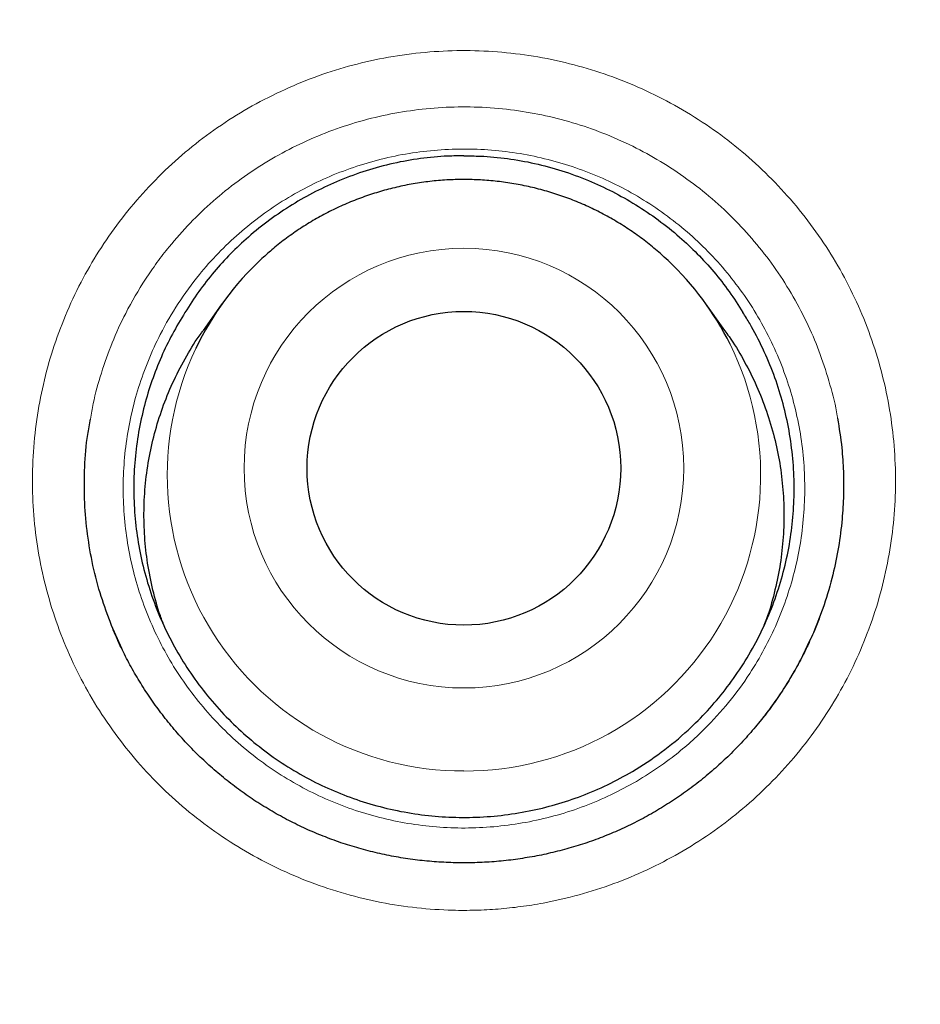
# Model space of a CAD drawing. Header units: millimetres. Extents: x 8 to 869, y 12 to 812.
# Tile 71 of 230: x 406.65 to 410.17, y 804.03 to 807.87. Entities that reach past the tile are written whole.
import ezdxf

# ---------------------------------------------------------------- set-up
doc = ezdxf.new("R2010")
doc.units = ezdxf.units.MM

msp = doc.modelspace()

# ---------------------------------------------------------------- linework, layer by layer
at = {"color": 7, "linetype": 'Continuous', "lineweight": 30}
for p, q in [((407.4418, 806.7641), (407.3682, 806.6609)), ((409.4043, 806.6609), (409.3307, 806.7641)), ((407.0508, 805.4197), (407.0109, 805.5096)), ((409.7408, 805.461), (409.7263, 805.431))]:
    msp.add_line(p, q, dxfattribs=at)
at = {"color": 252, "linetype": 'Continuous', "lineweight": 0}
for p, q in [((409.7263, 805.431), (409.7018, 805.3802)), ((407.053, 805.4148), (407.0508, 805.4197))]:
    msp.add_line(p, q, dxfattribs=at)
for centre, radius in [((408.3863, 794.3141), 16.6978), ((408.3863, 794.3141), 15.9984), ((408.3861, 806.1238), 0.8579)]:
    msp.add_circle(centre, radius, dxfattribs=at)
at = {"color": 7, "linetype": 'Continuous', "lineweight": 30}
for centre, radius in [((408.3863, 794.3141), 16.1738), ((408.3861, 806.123), 0.6121)]:
    msp.add_circle(centre, radius, dxfattribs=at)
for centre, radius, start, end in [((408.3814, 806.0938), 1.1542, 132.7658, 154.5045), ((408.3913, 806.0939), 1.1539, 26.4346, 46.6677)]:
    msp.add_arc(centre, radius, start, end, dxfattribs=at)
at = {"color": 252, "linetype": 'Continuous', "lineweight": 0}
for centre, start, end in [((408.3826, 806.0961), 154.6307, 270.1838), ((408.39, 806.096), 269.8153, 26.312)]:
    msp.add_arc(centre, 1.1542, start, end, dxfattribs=at)
at = {"color": 7, "linetype": 'Continuous', "lineweight": 30}
for points, knots in [([(408.3863, 812.1662), (408.3667, 812.1663), (408.2616, 812.1669), (408.0712, 812.1642), (407.815, 812.158), (407.5588, 812.1478), (407.3023, 812.134), (407.0457, 812.1164), (406.7893, 812.0951), (406.5329, 812.07), (406.2767, 812.0413), (406.0205, 812.0088), (405.7644, 811.9725), (405.5085, 811.9325), (405.2532, 811.8889), (404.9986, 811.8415), (404.7448, 811.7905), (404.4917, 811.7359), (404.2394, 811.6776), (403.9879, 811.6156), (403.7372, 811.55), (403.4879, 811.4808), (403.2398, 811.4082), (402.9931, 811.332), (402.7473, 811.2523), (402.5029, 811.169), (402.2599, 811.0824), (402.0187, 810.9923), (401.7794, 810.8991), (401.5413, 810.8022), (401.3043, 810.7019), (401.0682, 810.5979), (400.8339, 810.4906), (400.6013, 810.3799), (400.3704, 810.266), (400.1413, 810.1488), (399.9138, 810.0282), (399.6881, 809.9042), (399.464, 809.777), (399.2415, 809.6463), (399.0207, 809.5123), (398.8015, 809.375), (398.5838, 809.2341), (398.3678, 809.0899), (398.1533, 808.9422), (397.9407, 808.7914), (397.7306, 808.6377), (397.5232, 808.4813), (397.3186, 808.3225), (397.1168, 808.161), (396.9175, 807.9968), (396.721, 807.83), (396.5271, 807.6606), (396.3357, 807.4885), (396.147, 807.3136), (395.9609, 807.1361), (395.7773, 806.9559), (395.5963, 806.773), (395.4179, 806.5874), (395.242, 806.3991), (395.0686, 806.2079), (394.8978, 806.0141), (394.7298, 805.8178), (394.5647, 805.6191), (394.4026, 805.4181), (394.2431, 805.2144), (394.0862, 805.0081), (393.9322, 804.7993), (393.7809, 804.5881), (393.6326, 804.3745), (393.4873, 804.1587), (393.3452, 803.9408), (393.2062, 803.721), (393.0704, 803.4994), (392.938, 803.276), (392.809, 803.051), (392.6835, 802.8246), (392.5614, 802.5967), (392.4429, 802.3676), (392.3279, 802.137), (392.2162, 801.9047), (392.1077, 801.6706), (392.0026, 801.4349), (391.901, 801.1979), (391.8029, 800.9597), (391.7085, 800.7205), (391.6177, 800.4804), (391.5303, 800.2387), (391.4462, 799.9954), (391.3655, 799.7502), (391.2882, 799.5038), (391.2145, 799.2562), (391.1443, 799.0074), (391.0776, 798.7572), (391.0144, 798.5057), (390.9548, 798.253), (390.8987, 797.9992), (390.8463, 797.7447), (390.7976, 797.4895), (390.7525, 797.2338), (390.7112, 796.9773), (390.6736, 796.7203), (390.6396, 796.4625), (390.6094, 796.2046), (390.5829, 795.9467), (390.5602, 795.6888), (390.5413, 795.4308), (390.526, 795.1727), (390.5145, 794.9145), (390.5067, 794.6566), (390.5027, 794.3988), (390.5024, 794.1412), (390.5058, 793.8833), (390.5129, 793.625), (390.5238, 793.3665), (390.5383, 793.1083), (390.5567, 792.8504), (390.5787, 792.5928), (390.6044, 792.3355), (390.6339, 792.0785), (390.6671, 791.8218), (390.7041, 791.5654), (390.7447, 791.3094), (390.7891, 791.0537), (390.8372, 790.7983), (390.889, 790.5433), (390.9446, 790.2886), (391.0039, 790.0344), (391.0668, 789.7811), (391.1332, 789.5292), (391.2031, 789.2789), (391.2764, 789.0301), (391.3531, 788.7828), (391.4333, 788.537), (391.5169, 788.2927), (391.604, 788.0497), (391.6946, 787.8082), (391.7886, 787.568), (391.8861, 787.3292), (391.9871, 787.0917), (392.0916, 786.8556), (392.1995, 786.6207), (392.311, 786.3871), (392.4261, 786.1548), (392.5445, 785.9239), (392.6664, 785.6946), (392.7916, 785.467), (392.9203, 785.2408), (393.0524, 785.0161), (393.1878, 784.7932), (393.3264, 784.5723), (393.4679, 784.3536), (393.6124, 784.1374), (393.7598, 783.9233), (393.9104, 783.7113), (394.064, 783.5014), (394.2205, 783.2939), (394.3799, 783.0886), (394.5423, 782.8857), (394.7075, 782.6851), (394.8758, 782.4868), (395.0467, 782.291), (395.2204, 782.0978), (395.3966, 781.9074), (395.5753, 781.7197), (395.7567, 781.5347), (395.9408, 781.3523), (396.1274, 781.1726), (396.3168, 780.9955), (396.5086, 780.8211), (396.7032, 780.6495), (396.9004, 780.4804), (397.1006, 780.3136), (397.3035, 780.1495), (397.5088, 779.9881), (397.7162, 779.83), (397.9037, 779.6907), (398.023, 779.6055), (398.0716, 779.5707)], [0, 0, 0, 0, 0.001293, 0.006965, 0.012617, 0.018278, 0.023958, 0.029638, 0.035322, 0.04101, 0.046705, 0.052408, 0.058122, 0.063847, 0.069569, 0.075288, 0.081006, 0.086724, 0.092443, 0.098166, 0.103893, 0.109612, 0.115313, 0.121019, 0.126727, 0.132432, 0.138131, 0.143819, 0.149493, 0.155151, 0.160852, 0.166551, 0.172244, 0.177933, 0.183619, 0.189304, 0.19499, 0.200678, 0.20637, 0.212067, 0.217772, 0.223486, 0.229211, 0.234949, 0.240702, 0.246468, 0.252223, 0.257955, 0.263676, 0.269386, 0.275087, 0.280781, 0.286469, 0.292153, 0.297834, 0.303515, 0.309196, 0.31488, 0.320567, 0.326259, 0.331957, 0.337665, 0.343384, 0.349079, 0.354781, 0.360496, 0.366221, 0.371954, 0.377693, 0.383437, 0.389184, 0.394931, 0.400677, 0.406418, 0.412155, 0.417884, 0.423604, 0.429313, 0.43501, 0.440699, 0.446392, 0.452091, 0.457792, 0.46349, 0.469182, 0.474864, 0.480533, 0.486192, 0.491893, 0.497594, 0.503296, 0.509002, 0.514713, 0.520431, 0.526158, 0.531895, 0.53764, 0.54338, 0.549117, 0.554853, 0.560589, 0.566328, 0.572071, 0.577815, 0.583537, 0.589254, 0.594969, 0.600681, 0.606388, 0.61209, 0.617784, 0.62347, 0.62916, 0.634878, 0.640592, 0.646304, 0.652015, 0.657726, 0.663437, 0.669151, 0.674868, 0.680589, 0.686315, 0.692047, 0.697787, 0.703535, 0.709294, 0.715062, 0.720832, 0.726585, 0.732325, 0.738053, 0.743771, 0.749482, 0.755186, 0.760886, 0.766584, 0.772281, 0.777978, 0.783678, 0.789381, 0.79509, 0.800807, 0.806533, 0.812271, 0.818003, 0.823738, 0.829487, 0.835246, 0.841008, 0.846771, 0.852527, 0.858271, 0.864003, 0.869754, 0.875499, 0.88124, 0.88698, 0.892719, 0.89846, 0.904204, 0.909952, 0.915687, 0.921416, 0.927141, 0.932864, 0.938586, 0.944309, 0.950035, 0.955768, 0.961488, 0.967227, 0.972984, 0.978752, 0.984522, 0.990287, 0.996039, 1, 1, 1, 1]), ([(418.7011, 779.571), (418.7388, 779.5978), (418.8477, 779.6753), (419.0253, 779.8067), (419.2336, 779.9647), (419.4391, 780.1253), (419.6418, 780.2885), (419.8418, 780.4544), (420.0391, 780.6228), (420.2337, 780.7938), (420.4257, 780.9675), (420.6151, 781.1439), (420.8018, 781.3229), (420.986, 781.5046), (421.1676, 781.689), (421.3466, 781.8761), (421.5231, 782.066), (421.697, 782.2586), (421.8684, 782.454), (422.0371, 782.6519), (422.2029, 782.8523), (422.366, 783.0551), (422.5263, 783.2605), (422.6839, 783.4685), (422.8386, 783.6788), (422.9901, 783.8912), (423.1384, 784.1054), (423.2833, 784.3213), (423.425, 784.5391), (423.5636, 784.759), (423.6991, 784.9809), (423.8313, 785.2045), (423.9602, 785.4299), (424.0858, 785.6571), (424.2082, 785.8861), (424.3273, 786.1168), (424.4429, 786.3491), (424.5551, 786.5828), (424.6638, 786.8177), (424.7689, 787.054), (424.8706, 787.2917), (424.9688, 787.5307), (425.0635, 787.7711), (425.1547, 788.013), (425.2424, 788.256), (425.3266, 788.5004), (425.4075, 788.7465), (425.485, 788.9943), (425.5591, 789.2437), (425.6296, 789.4942), (425.6964, 789.7453), (425.7594, 789.9966), (425.8189, 790.249), (425.8749, 790.5027), (425.9274, 790.7579), (425.9762, 791.0135), (426.0212, 791.2693), (426.0625, 791.5253), (426.1, 791.7815), (426.1338, 792.038), (426.1638, 792.2947), (426.1901, 792.5517), (426.2127, 792.8091), (426.2316, 793.0667), (426.2467, 793.3248), (426.2582, 793.5831), (426.2659, 793.8419), (426.2698, 794.1012), (426.2701, 794.3601), (426.2666, 794.6183), (426.2593, 794.8761), (426.2483, 795.1341), (426.2336, 795.3926), (426.2152, 795.6513), (426.193, 795.9097), (426.1672, 796.1673), (426.1377, 796.4238), (426.1045, 796.68), (426.0676, 796.9361), (426.0269, 797.1921), (425.9826, 797.4475), (425.9346, 797.7021), (425.883, 797.9562), (425.8276, 798.2095), (425.7686, 798.4623), (425.7059, 798.7143), (425.6396, 798.9654), (425.5698, 799.2153), (425.4964, 799.4638), (425.4196, 799.7111), (425.3392, 799.957), (425.2552, 800.2017), (425.1678, 800.4452), (425.077, 800.6867), (424.983, 800.9263), (424.8856, 801.1641), (424.7846, 801.4011), (424.68, 801.637), (424.5719, 801.8716), (424.4604, 802.1045), (424.3459, 802.3354), (424.2281, 802.5642), (424.1068, 802.7921), (423.9818, 803.019), (423.8532, 803.2446), (423.7216, 803.468), (423.587, 803.6891), (423.4493, 803.9081), (423.3086, 804.1249), (423.1648, 804.3396), (423.0179, 804.5522), (422.8679, 804.7626), (422.7149, 804.971), (422.5587, 805.1772), (422.3994, 805.3814), (422.237, 805.5836), (422.0713, 805.7838), (421.9026, 805.9819), (421.7314, 806.177), (421.558, 806.369), (421.3824, 806.5578), (421.2041, 806.7441), (421.0231, 806.9278), (420.8396, 807.1087), (420.6535, 807.2869), (420.465, 807.4622), (420.2742, 807.6347), (420.0807, 807.8045), (419.8844, 807.9717), (419.6853, 808.1366), (419.4835, 808.2988), (419.2792, 808.4582), (419.0727, 808.6147), (418.8643, 808.7679), (418.654, 808.9179), (418.4411, 809.0652), (418.2256, 809.2098), (418.0078, 809.3514), (417.7885, 809.4896), (417.5676, 809.6244), (417.3452, 809.7557), (417.1212, 809.8837), (416.8955, 810.0082), (416.6682, 810.1294), (416.4393, 810.2473), (416.2087, 810.3618), (415.9764, 810.4729), (415.7424, 810.5807), (415.5067, 810.6852), (415.2692, 810.7864), (415.0299, 810.8844), (414.7897, 810.9786), (414.5486, 811.0691), (414.3064, 811.1561), (414.0624, 811.2398), (413.8168, 811.3201), (413.5698, 811.3969), (413.3219, 811.4701), (413.0736, 811.5396), (412.8245, 811.6054), (412.5744, 811.6676), (412.3229, 811.7264), (412.0702, 811.7816), (411.8169, 811.8332), (411.5628, 811.8811), (411.308, 811.9253), (411.0524, 811.9659), (410.796, 812.0028), (410.5391, 812.036), (410.2818, 812.0655), (410.0245, 812.0913), (409.7671, 812.1133), (409.5096, 812.1315), (409.252, 812.146), (408.9943, 812.1568), (408.7366, 812.1636), (408.5339, 812.1667), (408.4172, 812.1662), (408.3863, 812.1661)], [0, 0, 0, 0, 0.0030677, 0.0088607, 0.0146345, 0.0203946, 0.0261428, 0.0318809, 0.0376107, 0.0433338, 0.0490521, 0.0547674, 0.0604813, 0.0661956, 0.0719116, 0.077631, 0.0833554, 0.0890868, 0.0948268, 0.1005798, 0.1063186, 0.1120643, 0.1178226, 0.1235887, 0.1293574, 0.1351225, 0.1408786, 0.1466193, 0.1523522, 0.1581004, 0.1638424, 0.1695798, 0.1753145, 0.1810482, 0.1867826, 0.1925192, 0.1982553, 0.2039796, 0.2096969, 0.215409, 0.2211177, 0.2268249, 0.2325324, 0.2382415, 0.2439542, 0.2496525, 0.2553749, 0.2611142, 0.266863, 0.2726136, 0.2783561, 0.2840829, 0.2897851, 0.295538, 0.3012993, 0.3070474, 0.3127842, 0.3185113, 0.3242307, 0.3299439, 0.3356528, 0.3413591, 0.3470647, 0.3527711, 0.3584797, 0.3641921, 0.3699103, 0.3756359, 0.3813724, 0.3870688, 0.3927513, 0.3984581, 0.4041814, 0.409913, 0.4156443, 0.4213649, 0.4270664, 0.4327548, 0.4384846, 0.4442107, 0.4499348, 0.4556589, 0.4613842, 0.4671123, 0.472845, 0.4785843, 0.4843235, 0.4900539, 0.4957772, 0.5014954, 0.5072103, 0.5129239, 0.5186379, 0.5243545, 0.5300198, 0.5356937, 0.5413857, 0.5470893, 0.5527977, 0.5585032, 0.5641977, 0.569874, 0.5755577, 0.5813044, 0.5870401, 0.5927664, 0.5984852, 0.6041982, 0.6099073, 0.6156141, 0.6213205, 0.627028, 0.632738, 0.6384522, 0.6441726, 0.6499007, 0.6556385, 0.6613876, 0.6671473, 0.672839, 0.6785329, 0.6842293, 0.6899261, 0.6956209, 0.701312, 0.7069976, 0.7126777, 0.7183585, 0.7240547, 0.7297663, 0.7354879, 0.7412142, 0.7469387, 0.7526546, 0.7583558, 0.7640574, 0.7698102, 0.7755486, 0.7812742, 0.7869889, 0.7926944, 0.7983926, 0.8040852, 0.8097741, 0.8154609, 0.8211474, 0.8268352, 0.8325258, 0.8382208, 0.8439221, 0.8496315, 0.8553526, 0.86102, 0.8667013, 0.8724013, 0.8781129, 0.883829, 0.8895408, 0.8952399, 0.9009196, 0.9066084, 0.9123232, 0.9180347, 0.923745, 0.9294556, 0.9351678, 0.9408833, 0.9466039, 0.9523318, 0.9580527, 0.963765, 0.9694707, 0.9751717, 0.9808699, 0.9865672, 0.9922655, 0.9979509, 1, 1, 1, 1]), ([(424.8658, 794.3141), (424.8642, 794.4867), (424.8611, 794.8318), (424.8358, 795.349), (424.7954, 795.8652), (424.7385, 796.3799), (424.6655, 796.8925), (424.5765, 797.4026), (424.4744, 797.8955), (424.3609, 798.3711), (424.2375, 798.8294), (424.1009, 799.284), (423.9513, 799.7344), (423.7887, 800.1803), (423.6081, 800.6348), (423.4082, 801.0968), (423.1877, 801.5653), (422.9527, 802.0266), (422.7032, 802.4804), (422.4397, 802.926), (422.1622, 803.3632), (421.8793, 803.7796), (421.5923, 804.1756), (421.3029, 804.5517), (421.0028, 804.9194), (420.6922, 805.2783), (420.3714, 805.6281), (420.0306, 805.9788), (419.6691, 806.3291), (419.2861, 806.6776), (418.8924, 807.0139), (418.4883, 807.3376), (418.0743, 807.6485), (417.6506, 807.9462), (417.2299, 808.2226), (416.8133, 808.4786), (416.4019, 808.7154), (415.9839, 808.9403), (415.5596, 809.153), (415.1294, 809.3534), (414.6804, 809.547), (414.2123, 809.7323), (413.7251, 809.9077), (413.2327, 810.0677), (412.7355, 810.2121), (412.234, 810.3409), (411.7286, 810.4539), (411.2342, 810.5482), (410.7513, 810.6253), (410.2806, 810.6866), (409.8084, 810.7344), (409.335, 810.7685), (408.8608, 810.789), (408.3719, 810.7961), (407.8685, 810.7882), (407.3513, 810.7638), (406.8351, 810.7232), (406.3205, 810.6663), (405.8079, 810.5934), (405.2978, 810.5044), (404.8049, 810.4023), (404.3292, 810.2887), (403.8709, 810.1653), (403.4164, 810.0287), (402.9659, 809.8791), (402.52, 809.7166), (402.0656, 809.536), (401.6036, 809.336), (401.1351, 809.1156), (400.6737, 808.8805), (400.22, 808.6311), (399.7743, 808.3675), (399.3371, 808.0901), (398.9208, 807.8071), (398.5248, 807.5202), (398.1486, 807.2308), (397.781, 806.9306), (397.4221, 806.62), (397.0723, 806.2992), (396.7216, 805.9585), (396.3712, 805.5969), (396.0228, 805.214), (395.6865, 804.8203), (395.3628, 804.4162), (395.0519, 804.0021), (394.7541, 803.5785), (394.4778, 803.1577), (394.2217, 802.7411), (393.9849, 802.3298), (393.7601, 801.9118), (393.5474, 801.4875), (393.347, 801.0572), (393.1534, 800.6082), (392.9681, 800.1401), (392.7927, 799.653), (392.6327, 799.1605), (392.4882, 798.6633), (392.3594, 798.1618), (392.2465, 797.6565), (392.1522, 797.162), (392.075, 796.6791), (392.0137, 796.2085), (391.9659, 795.7363), (391.9318, 795.2629), (391.9113, 794.7887), (391.9043, 794.2997), (391.9122, 793.7964), (391.9366, 793.2792), (391.9772, 792.763), (392.034, 792.2483), (392.107, 791.7357), (392.196, 791.2256), (392.2981, 790.7327), (392.4116, 790.2571), (392.535, 789.7988), (392.6716, 789.3442), (392.8213, 788.8938), (392.9838, 788.4479), (393.1644, 787.9934), (393.3643, 787.5314), (393.5848, 787.0629), (393.8198, 786.6016), (394.0693, 786.1478), (394.3329, 785.7022), (394.6103, 785.265), (394.8933, 784.8486), (395.1802, 784.4526), (395.4696, 784.0765), (395.7697, 783.7088), (396.0803, 783.3499), (396.4011, 783.0001), (396.7419, 782.6494), (397.1034, 782.2991), (397.4864, 781.9506), (397.8801, 781.6143), (398.2842, 781.2906), (398.6983, 780.9797), (399.1219, 780.682), (399.5426, 780.4056), (399.9592, 780.1496), (400.3706, 779.9128), (400.7886, 779.6879), (401.2129, 779.4752), (401.6431, 779.2748), (402.0922, 779.0812), (402.5602, 778.8959), (403.0474, 778.7205), (403.5398, 778.5605), (404.037, 778.4161), (404.5386, 778.2873), (405.0439, 778.1743), (405.5384, 778.08), (406.0212, 778.0029), (406.4919, 777.9415), (406.9641, 777.8938), (407.4375, 777.8596), (407.9117, 777.8392), (408.4006, 777.8321), (408.904, 777.84), (409.4212, 777.8644), (409.9374, 777.905), (410.452, 777.9619), (410.9646, 778.0348), (411.4747, 778.1238), (411.9677, 778.2259), (412.4433, 778.3394), (412.9016, 778.4629), (413.3561, 778.5995), (413.8066, 778.7491), (414.2525, 778.9116), (414.7069, 779.0922), (415.1689, 779.2922), (415.6374, 779.5126), (416.0988, 779.7477), (416.5525, 779.9971), (416.9982, 780.2607), (417.4354, 780.5381), (417.8517, 780.8211), (418.2477, 781.108), (418.6239, 781.3974), (418.9916, 781.6976), (419.3504, 782.0082), (419.7002, 782.329), (420.0509, 782.6697), (420.4013, 783.0312), (420.7497, 783.4142), (421.086, 783.8079), (421.4098, 784.212), (421.7206, 784.6261), (422.0184, 785.0497), (422.2948, 785.4705), (422.5508, 785.8871), (422.7876, 786.2984), (423.0124, 786.7164), (423.2251, 787.1407), (423.4255, 787.571), (423.6191, 788.02), (423.8044, 788.4881), (423.9798, 788.9752), (424.1398, 789.4677), (424.2843, 789.9649), (424.4131, 790.4664), (424.526, 790.9717), (424.6203, 791.4662), (424.6975, 791.9491), (424.7588, 792.4197), (424.8066, 792.8919), (424.8405, 793.3653), (424.8618, 793.8395), (424.8644, 794.1559), (424.8658, 794.3141)], [0, 0, 0, 0, 0.005, 0.01, 0.015, 0.0199999, 0.0249999, 0.0299999, 0.0349999, 0.0395832, 0.0441666, 0.0487499, 0.0533333, 0.0579166, 0.0625, 0.0675, 0.0725, 0.0775, 0.0824999, 0.0874999, 0.0924999, 0.0974999, 0.1020832, 0.1066666, 0.1112499, 0.1158333, 0.1204166, 0.125, 0.13, 0.135, 0.14, 0.1449999, 0.1499999, 0.1549999, 0.1599999, 0.1645832, 0.1691666, 0.1737499, 0.1783333, 0.1829166, 0.1875, 0.1925, 0.1975, 0.2025, 0.2074999, 0.2124999, 0.2174999, 0.2224999, 0.2270832, 0.2316666, 0.2362499, 0.2408333, 0.2454166, 0.25, 0.255, 0.26, 0.265, 0.2699999, 0.2749999, 0.2799999, 0.2849999, 0.2895832, 0.2941666, 0.2987499, 0.3033333, 0.3079166, 0.3125, 0.3175, 0.3225, 0.3275, 0.3324999, 0.3374999, 0.3424999, 0.3474999, 0.3520832, 0.3566666, 0.3612499, 0.3658333, 0.3704166, 0.375, 0.38, 0.385, 0.39, 0.3949999, 0.3999999, 0.4049999, 0.4099999, 0.4145832, 0.4191666, 0.4237499, 0.4283333, 0.4329166, 0.4375, 0.4425, 0.4475, 0.4525, 0.4574999, 0.4624999, 0.4674999, 0.4724999, 0.4770832, 0.4816666, 0.4862499, 0.4908333, 0.4954166, 0.5, 0.505, 0.51, 0.515, 0.5199999, 0.5249999, 0.5299999, 0.5349999, 0.5395832, 0.5441666, 0.5487499, 0.5533333, 0.5579166, 0.5625, 0.5675, 0.5725, 0.5775, 0.5824999, 0.5874999, 0.5924999, 0.5974999, 0.6020832, 0.6066666, 0.6112499, 0.6158333, 0.6204166, 0.625, 0.63, 0.635, 0.64, 0.6449999, 0.6499999, 0.6549999, 0.6599999, 0.6645832, 0.6691666, 0.6737499, 0.6783333, 0.6829166, 0.6875, 0.6925, 0.6975, 0.7025, 0.7074999, 0.7124999, 0.7174999, 0.7224999, 0.7270832, 0.7316666, 0.7362499, 0.7408333, 0.7454166, 0.75, 0.755, 0.76, 0.765, 0.7699999, 0.7749999, 0.7799999, 0.7849999, 0.7895832, 0.7941666, 0.7987499, 0.8033333, 0.8079166, 0.8125, 0.8175, 0.8225, 0.8275, 0.8324999, 0.8374999, 0.8424999, 0.8474999, 0.8520832, 0.8566666, 0.8612499, 0.8658333, 0.8704166, 0.875, 0.88, 0.885, 0.89, 0.8949999, 0.8999999, 0.9049999, 0.9099999, 0.9145832, 0.9191666, 0.9237499, 0.9283333, 0.9329166, 0.9375, 0.9425, 0.9475, 0.9525, 0.9574999, 0.9624999, 0.9674999, 0.9724999, 0.9770832, 0.9816666, 0.9862499, 0.9908333, 0.9954166, 1, 1, 1, 1]), ([(408.3863, 807.3423), (408.365, 807.342), (408.3082, 807.3414), (408.2159, 807.3328), (408.1094, 807.3139), (408.0037, 807.2853), (407.9021, 807.2481), (407.8058, 807.2035), (407.7147, 807.1521), (407.6271, 807.0929), (407.5469, 807.0286), (407.4746, 806.9606), (407.4099, 806.8897), (407.3499, 806.8134), (407.315, 806.7584), (407.2975, 806.7309)], [0, 0, 0, 0, 0.048798, 0.130437, 0.212692, 0.296878, 0.381713, 0.460936, 0.54067, 0.622002, 0.703885, 0.776813, 0.850157, 0.924841, 1, 1, 1, 1]), ([(408.3863, 807.3423), (408.4075, 807.342), (408.4643, 807.3414), (408.5566, 807.3328), (408.6631, 807.3139), (408.7688, 807.2853), (408.8704, 807.2481), (408.9667, 807.2035), (409.0578, 807.1521), (409.1454, 807.0929), (409.2256, 807.0286), (409.2979, 806.9606), (409.3626, 806.8897), (409.4226, 806.8134), (409.4575, 806.7584), (409.475, 806.7309)], [0, 0, 0, 0, 0.048798, 0.130437, 0.212692, 0.296878, 0.381713, 0.460936, 0.54067, 0.622002, 0.703885, 0.776813, 0.850157, 0.924841, 1, 1, 1, 1]), ([(409.1827, 806.9332), (409.1728, 806.9425), (409.147, 806.967), (409.1025, 807.0034), (409.0497, 807.0425), (408.9946, 807.0785), (408.9377, 807.1114), (408.8789, 807.1409), (408.8185, 807.1671), (408.7568, 807.1898), (408.6938, 807.209), (408.6299, 807.2246), (408.5652, 807.2366), (408.4998, 807.2449), (408.4342, 807.2494), (408.3683, 807.2503), (408.3026, 807.2474), (408.2371, 807.2408), (408.172, 807.2305), (408.1077, 807.2166), (408.0443, 807.199), (407.9819, 807.1779), (407.9209, 807.1533), (407.8614, 807.1252), (407.8035, 807.0939), (407.7476, 807.0593), (407.6937, 807.0215), (407.6436, 806.9824), (407.6127, 806.9544), (407.598, 806.9412)], [0, 0, 0, 0, 0.023464, 0.061149, 0.098836, 0.136526, 0.174219, 0.211914, 0.249611, 0.287311, 0.325012, 0.362715, 0.40042, 0.438126, 0.475834, 0.513542, 0.551251, 0.588959, 0.626668, 0.664377, 0.702085, 0.739791, 0.777497, 0.815201, 0.852904, 0.890605, 0.928304, 0.966, 1, 1, 1, 1]), ([(407.2975, 806.7309), (407.2806, 806.7029), (407.2467, 806.6469), (407.2039, 806.5576), (407.1673, 806.4647), (407.1374, 806.3665), (407.1151, 806.2641), (407.101, 806.1573), (407.096, 806.0484), (407.1003, 805.9398), (407.1137, 805.8326), (407.1359, 805.7272), (407.1673, 805.6229), (407.2075, 805.5217), (407.2557, 805.4251), (407.3117, 805.3329), (407.3761, 805.2448), (407.4476, 805.1626), (407.5252, 805.0873), (407.6087, 805.0188), (407.6987, 804.9568), (407.7935, 804.9029), (407.8918, 804.8574), (407.9933, 804.8203), (408.0989, 804.7915), (408.2062, 804.7718), (408.3141, 804.7613), (408.4222, 804.7597), (408.5314, 804.7673), (408.6393, 804.7842), (408.7446, 804.8098), (408.8471, 804.844), (408.9476, 804.8872), (409.0521, 804.943), (409.1582, 805.0135), (409.2552, 805.0938), (409.3378, 805.1764), (409.4074, 805.2588), (409.4706, 805.3478), (409.5258, 805.4416), (409.5725, 805.539), (409.6109, 805.6397), (409.6409, 805.7445), (409.6619, 805.8512), (409.6736, 805.9585), (409.6763, 806.0662), (409.6698, 806.175), (409.6541, 806.2826), (409.6295, 806.3877), (409.5963, 806.4902), (409.5539, 806.5907), (409.5122, 806.6708), (409.4839, 806.7165), (409.475, 806.7309)], [0, 0, 0, 0, 0.01785, 0.035806, 0.054088, 0.072484, 0.091883, 0.111416, 0.131375, 0.15148, 0.170879, 0.190412, 0.210371, 0.230476, 0.249875, 0.269408, 0.289367, 0.309472, 0.328871, 0.348404, 0.368363, 0.388468, 0.407867, 0.4274, 0.447359, 0.467464, 0.486863, 0.506396, 0.526355, 0.54646, 0.565859, 0.585392, 0.605351, 0.625456, 0.649965, 0.674747, 0.694146, 0.713679, 0.733638, 0.753743, 0.773142, 0.792675, 0.812634, 0.832739, 0.852138, 0.871671, 0.89163, 0.911735, 0.931134, 0.950667, 0.970626, 0.990731, 1, 1, 1, 1]), ([(407.2183, 805.5033), (407.2126, 805.5178), (407.194, 805.5649), (407.1712, 805.6482), (407.1504, 805.7513), (407.1389, 805.8556), (407.1361, 805.9599), (407.1422, 806.0652), (407.1572, 806.1693), (407.1809, 806.2715), (407.213, 806.3708), (407.2536, 806.4683), (407.303, 806.5613), (407.3418, 806.6257), (407.3658, 806.6568), (407.3687, 806.6606)], [0, 0, 0, 0, 0.038494, 0.124886, 0.212735, 0.297882, 0.383626, 0.470057, 0.557906, 0.642977, 0.728642, 0.815229, 0.903078, 0.988244, 1, 1, 1, 1]), ([(409.4035, 806.6604), (409.4094, 806.6527), (409.4361, 806.6173), (409.4765, 806.5492), (409.5243, 806.4564), (409.564, 806.3586), (409.5952, 806.2581), (409.6177, 806.1556), (409.6315, 806.0521), (409.6366, 805.9468), (409.6326, 805.8417), (409.6199, 805.7376), (409.598, 805.6356), (409.5768, 805.559), (409.56, 805.5177), (409.5565, 805.509)], [0, 0, 0, 0, 0.024067, 0.109667, 0.195867, 0.2827, 0.370996, 0.456596, 0.542796, 0.629629, 0.717925, 0.803429, 0.88953, 0.976558, 1, 1, 1, 1]), ([(407.0036, 805.5284), (406.9905, 805.5643), (406.9629, 805.6398), (406.9338, 805.7579), (406.9136, 805.8806), (406.9038, 806.0041), (406.9049, 806.129), (406.9131, 806.2333), (406.9248, 806.2949), (406.9287, 806.3151)], [0, 0, 0, 0, 0.1428762, 0.3011644, 0.4549813, 0.6087982, 0.7648119, 0.9231002, 1, 1, 1, 1]), ([(409.8442, 806.3182), (409.8504, 806.2796), (409.8615, 806.2108), (409.8678, 806.1102), (409.8684, 806.0177), (409.8625, 805.9193), (409.8493, 805.8156), (409.8261, 805.7034), (409.7942, 805.5912), (409.7644, 805.5173), (409.75, 805.4814)], [0, 0, 0, 0, 0.137279, 0.244843, 0.353473, 0.462104, 0.59113, 0.720157, 0.864299, 1, 1, 1, 1]), ([(409.7744, 805.5426), (409.7677, 805.5249), (409.7523, 805.4845), (409.7242, 805.4229), (409.6909, 805.3576), (409.6541, 805.2939), (409.614, 805.2318), (409.5706, 805.1715), (409.5242, 805.1133), (409.4748, 805.0574), (409.4226, 805.0038), (409.3678, 804.9529), (409.3105, 804.9048), (409.251, 804.8597), (409.1894, 804.8178), (409.126, 804.7791), (409.061, 804.7437), (408.9945, 804.7119), (408.9268, 804.6836), (408.8577, 804.6587), (408.7873, 804.6373), (408.7155, 804.6193), (408.6427, 804.6049), (408.5689, 804.594), (408.4945, 804.5868), (408.4196, 804.5833), (408.3446, 804.5835), (408.2698, 804.5873), (408.1953, 804.5949), (408.1214, 804.6062), (408.0483, 804.6211), (407.9764, 804.6396), (407.9057, 804.6616), (407.8365, 804.6872), (407.7687, 804.7161), (407.7022, 804.7484), (407.6373, 804.7841), (407.5742, 804.823), (407.5131, 804.8651), (407.4541, 804.9102), (407.3975, 804.9582), (407.3434, 805.0089), (407.292, 805.0622), (407.2434, 805.118), (407.1975, 805.1763), (407.1545, 805.2369), (407.1145, 805.2996), (407.0778, 805.3641), (407.0447, 805.4302), (407.0199, 805.4851), (407.0075, 805.5184), (407.0036, 805.5288)], [0, 0, 0, 0, 0.015892, 0.036392, 0.05691, 0.077524, 0.098228, 0.119011, 0.139858, 0.160752, 0.181676, 0.202608, 0.223523, 0.244402, 0.265229, 0.285987, 0.306665, 0.327257, 0.34774, 0.368184, 0.388731, 0.409378, 0.430113, 0.450924, 0.471793, 0.492702, 0.513632, 0.534559, 0.555461, 0.576321, 0.597124, 0.617859, 0.638517, 0.659109, 0.679631, 0.700332, 0.72103, 0.741735, 0.762455, 0.783197, 0.803968, 0.824755, 0.845428, 0.866109, 0.886882, 0.907709, 0.928551, 0.949358, 0.970089, 0.990664, 1, 1, 1, 1]), ([(409.6282, 805.2527), (409.6357, 805.2643), (409.6564, 805.2966), (409.6878, 805.3514), (409.7132, 805.3992), (409.7252, 805.426), (409.7272, 805.4303)], [0, 0, 0, 0, 0.202645, 0.566953, 0.930666, 1, 1, 1, 1]), ([(409.5401, 805.1323), (409.5458, 805.1391), (409.5673, 805.1651), (409.5966, 805.2054), (409.6193, 805.2393), (409.6282, 805.2527)], [0, 0, 0, 0, 0.178678, 0.676814, 1, 1, 1, 1])]:
    msp.add_open_spline(points, degree=3, knots=knots, dxfattribs=at)
at = {"color": 252, "linetype": 'Continuous', "lineweight": 0}
for points, knots in [([(408.3863, 811.9146), (408.2492, 811.9136), (407.9749, 811.9117), (407.5638, 811.8966), (407.1246, 811.8709), (406.6575, 811.8311), (406.1632, 811.775), (405.6705, 811.7049), (405.1801, 811.6211), (404.7183, 811.5288), (404.2851, 811.4304), (403.8799, 811.3283), (403.454, 811.2102), (403.0082, 811.0741), (402.5433, 810.9179), (402.0829, 810.7488), (401.6274, 810.5669), (401.1835, 810.375), (400.751, 810.1736), (400.3299, 809.9637), (399.9144, 809.7426), (399.5051, 809.5105), (399.1274, 809.2829), (398.7803, 809.0622), (398.4625, 808.8504), (398.1231, 808.6135), (397.7638, 808.3495), (397.3864, 808.0563), (397.017, 807.7529), (396.656, 807.4397), (396.3043, 807.1175), (395.9621, 806.7863), (395.6295, 806.4463), (395.3062, 806.0975), (394.9924, 805.7401), (394.7056, 805.3949), (394.4438, 805.0638), (394.2056, 804.7481), (393.9562, 804.4019), (393.6979, 804.0238), (393.4333, 803.6125), (393.1797, 803.1936), (392.9375, 802.7673), (392.7069, 802.334), (392.4901, 801.8977), (392.287, 801.4589), (392.0974, 801.0181), (391.9198, 800.5721), (391.7546, 800.1215), (391.602, 799.6675), (391.462, 799.2102), (391.3346, 798.7499), (391.2195, 798.2863), (391.117, 797.8199), (391.0321, 797.3772), (390.9625, 796.9591), (390.906, 796.566), (390.8561, 796.1528), (390.8142, 795.7195), (390.7821, 795.2662), (390.7617, 794.8122), (390.7531, 794.366), (390.7558, 793.9277), (390.7689, 793.4977), (390.7926, 793.0682), (390.8261, 792.646), (390.8689, 792.2314), (390.9205, 791.8244), (390.9814, 791.4188), (391.0513, 791.0161), (391.1302, 790.6166), (391.2214, 790.2039), (391.3267, 789.777), (391.4473, 789.3366), (391.5792, 788.8994), (391.7197, 788.4735), (391.8681, 788.0589), (392.0238, 787.6556), (392.1893, 787.2562), (392.3618, 786.8672), (392.5407, 786.4884), (392.7254, 786.1199), (392.9186, 785.7557), (393.1194, 785.3975), (393.3277, 785.0452), (393.5515, 784.6855), (393.7926, 784.3179), (394.0521, 783.9435), (394.321, 783.5758), (394.5942, 783.2216), (394.871, 782.8805), (395.1506, 782.5523), (395.4381, 782.2311), (395.7287, 781.9217), (396.0219, 781.6242), (396.3172, 781.3382), (396.6189, 781.0591), (396.926, 780.7881), (397.2379, 780.5251), (397.5742, 780.2546), (397.9369, 779.9771), (398.3273, 779.6949), (398.7252, 779.423), (399.1301, 779.162), (399.5362, 778.9155), (399.9427, 778.683), (400.3494, 778.4643), (400.7617, 778.2561), (401.1793, 778.0587), (401.5752, 777.8841), (401.9483, 777.73), (402.2976, 777.5945), (402.6833, 777.4542), (403.1063, 777.312), (403.5673, 777.171), (404.032, 777.0426), (404.5001, 776.927), (404.9646, 776.8258), (405.4253, 776.7385), (405.8818, 776.6645), (406.3402, 776.6028), (406.8, 776.5533), (407.232, 776.5186), (407.6357, 776.4963), (408.0109, 776.4833), (408.2611, 776.4816), (408.3863, 776.4808)], [0, 0, 0, 0, 0.0074113, 0.0148235, 0.0222348, 0.0311946, 0.0401597, 0.0491266, 0.0580918, 0.0670517, 0.0745793, 0.082108, 0.0896356, 0.0984674, 0.1073045, 0.1161431, 0.1249801, 0.1338118, 0.1422862, 0.1507651, 0.1592455, 0.1677245, 0.176199, 0.1830801, 0.1899619, 0.196843, 0.2054499, 0.2140616, 0.2226748, 0.2312864, 0.2398933, 0.248458, 0.2570274, 0.2655985, 0.274168, 0.2827328, 0.2898579, 0.296984, 0.3041091, 0.3129207, 0.3217339, 0.3305454, 0.3393892, 0.3482346, 0.3570784, 0.3657211, 0.3743688, 0.383018, 0.3916657, 0.4003085, 0.4089095, 0.4175152, 0.4261225, 0.4347282, 0.4433292, 0.4504842, 0.45764, 0.4647949, 0.4729812, 0.4811701, 0.489359, 0.4975452, 0.505295, 0.5130471, 0.5207992, 0.5285491, 0.5359387, 0.5433302, 0.5507218, 0.5581114, 0.565422, 0.5727325, 0.5809584, 0.5891869, 0.5974154, 0.6056412, 0.6134285, 0.6212182, 0.6290079, 0.6367952, 0.6442214, 0.6516495, 0.6590777, 0.6665039, 0.6738509, 0.681198, 0.6894038, 0.6976123, 0.7058208, 0.7140266, 0.7217933, 0.7295623, 0.7373312, 0.7450979, 0.7525027, 0.7599095, 0.7673163, 0.7747211, 0.7820465, 0.7893718, 0.7980484, 0.8067297, 0.8154126, 0.8240939, 0.8327705, 0.8410878, 0.8494094, 0.8577323, 0.8660537, 0.8743709, 0.8811215, 0.8878729, 0.8946236, 0.9033058, 0.9119929, 0.9206817, 0.9293688, 0.9380509, 0.9463795, 0.9547126, 0.9630471, 0.9713801, 0.9797085, 0.9864721, 0.9932365, 1, 1, 1, 1]), ([(408.3863, 776.4808), (408.5457, 776.4821), (408.8647, 776.4848), (409.3429, 776.5059), (409.8204, 776.5396), (410.2967, 776.5867), (410.773, 776.6473), (411.2489, 776.7213), (411.7243, 776.8089), (412.1971, 776.9097), (412.667, 777.0235), (413.1225, 777.1472), (413.5637, 777.2797), (413.9882, 777.4192), (414.4067, 777.5685), (414.8189, 777.7274), (415.227, 777.8966), (415.6256, 778.0737), (416.0146, 778.2583), (416.3941, 778.4495), (416.769, 778.6498), (417.1357, 778.8571), (417.4942, 779.071), (417.8446, 779.2911), (418.1898, 779.5192), (418.5389, 779.7616), (418.8912, 780.019), (419.2439, 780.2904), (419.5878, 780.5688), (419.9228, 780.8539), (420.2506, 781.1472), (420.567, 781.4446), (420.8721, 781.7457), (421.1659, 782.05), (421.4525, 782.3612), (421.7291, 782.6764), (421.9958, 782.995), (422.2528, 783.3168), (422.5023, 783.6444), (422.7511, 783.9871), (422.9982, 784.3452), (423.2413, 784.717), (423.4738, 785.0926), (423.6957, 785.4715), (423.9083, 785.8558), (424.1087, 786.2401), (424.2973, 786.6242), (424.4743, 787.0076), (424.6421, 787.3952), (424.7991, 787.7831), (424.9455, 788.1712), (425.0817, 788.5591), (425.2089, 788.9501), (425.3303, 789.3551), (425.445, 789.7741), (425.5514, 790.2046), (425.6465, 790.6352), (425.7305, 791.0655), (425.804, 791.4977), (425.866, 791.926), (425.9169, 792.3501), (425.9573, 792.7697), (425.9877, 793.1902), (426.0078, 793.6076), (426.018, 794.0216), (426.0185, 794.432), (426.0095, 794.8423), (425.9909, 795.2501), (425.9632, 795.6552), (425.9263, 796.0574), (425.8775, 796.4838), (425.8146, 796.934), (425.7353, 797.4075), (425.6433, 797.8787), (425.5386, 798.3472), (425.4221, 798.8098), (425.294, 799.2662), (425.1546, 799.7164), (425.0033, 800.1629), (424.8401, 800.605), (424.6736, 801.0212), (424.5058, 801.412), (424.3385, 801.778), (424.152, 802.1629), (423.9442, 802.5654), (423.7135, 802.9845), (423.4714, 803.3972), (423.2184, 803.8032), (422.9563, 804.1997), (422.6853, 804.5866), (422.4059, 804.964), (422.1165, 805.334), (421.8175, 805.6961), (421.5052, 806.0544), (421.1793, 806.4083), (420.8398, 806.7572), (420.4898, 807.0972), (420.1296, 807.4282), (419.7595, 807.7497), (419.4033, 808.0422), (419.0633, 808.3074), (418.7409, 808.5472), (418.3927, 808.7942), (418.0174, 809.0467), (417.6142, 809.3025), (417.2041, 809.5474), (416.7877, 809.7811), (416.3678, 810.0021), (415.9446, 810.2104), (415.5186, 810.4061), (415.0874, 810.5905), (414.6516, 810.7631), (414.2323, 810.9164), (413.8305, 811.052), (413.447, 811.1717), (413.0367, 811.2897), (412.5991, 811.4038), (412.1339, 811.5117), (411.6659, 811.6071), (411.1956, 811.6899), (410.7262, 811.7595), (410.258, 811.8161), (409.7912, 811.86), (409.3234, 811.8912), (408.8549, 811.9109), (408.5424, 811.9133), (408.3863, 811.9146)], [0, 0, 0, 0, 0.0086193, 0.0172437, 0.0258698, 0.0344944, 0.0431139, 0.0518191, 0.0605293, 0.0692413, 0.0779516, 0.0866569, 0.0947542, 0.1028515, 0.1108101, 0.1187712, 0.1267324, 0.134691, 0.1423469, 0.1500049, 0.1576629, 0.1653188, 0.1727729, 0.180229, 0.1876851, 0.1951393, 0.2032037, 0.2112681, 0.2191926, 0.2271195, 0.2350463, 0.2429707, 0.2505915, 0.2582144, 0.2658373, 0.2734581, 0.2808769, 0.2882977, 0.2957185, 0.3031373, 0.3111877, 0.3192381, 0.3271487, 0.3350618, 0.3429748, 0.3508854, 0.3584927, 0.3661023, 0.3737118, 0.3813191, 0.3887255, 0.3961338, 0.4035421, 0.4109484, 0.4189855, 0.4270226, 0.4349202, 0.4428201, 0.4507201, 0.4586177, 0.4662123, 0.473809, 0.4814057, 0.4890003, 0.496394, 0.5037897, 0.5111854, 0.5185791, 0.5258556, 0.5331331, 0.5404096, 0.5490549, 0.5577051, 0.5663567, 0.5750068, 0.5836522, 0.59214, 0.6006323, 0.6091261, 0.6176183, 0.6261059, 0.6333566, 0.6406082, 0.6478588, 0.6564739, 0.6650936, 0.6737149, 0.6823347, 0.6909498, 0.6994072, 0.707869, 0.7163324, 0.7247942, 0.7332515, 0.7420229, 0.7507959, 0.7595672, 0.7684001, 0.7772346, 0.7860675, 0.7933064, 0.8005462, 0.8077851, 0.8163854, 0.8249905, 0.833597, 0.842202, 0.8508022, 0.8592458, 0.8676939, 0.8761435, 0.8845916, 0.8930352, 0.9002736, 0.907513, 0.9147515, 0.9233517, 0.9319566, 0.9405632, 0.9491681, 0.9577683, 0.9662117, 0.9746596, 0.9831089, 0.9915567, 1, 1, 1, 1]), ([(407.7047, 807.6092), (407.7479, 807.627), (407.8341, 807.6626), (407.9697, 807.7025), (408.1095, 807.732), (408.2513, 807.7493), (408.3935, 807.7547), (408.5347, 807.7481), (408.6763, 807.7297), (408.8153, 807.6994), (408.9512, 807.6576), (409.0823, 807.6049), (409.2098, 807.5408), (409.3309, 807.4665), (409.4453, 807.3822), (409.5514, 807.2893), (409.6504, 807.1868), (409.74, 807.0766), (409.8199, 806.9594), (409.8892, 806.8367), (409.9485, 806.7074), (409.9965, 806.5739), (410.0328, 806.4372), (410.0575, 806.2986), (410.0705, 806.1569), (410.0714, 806.0149), (410.0602, 805.8739), (410.0375, 805.735), (410.0027, 805.5972), (409.9563, 805.4628), (409.8989, 805.3335), (409.8313, 805.2099), (409.7527, 805.0913), (409.6643, 804.9799), (409.567, 804.8765), (409.462, 804.7823), (409.3483, 804.6962), (409.2281, 804.6204), (409.1019, 804.5549), (408.9716, 804.5005), (408.8357, 804.4568), (408.7139, 804.4287), (408.6081, 804.4119), (408.52, 804.4026), (408.4313, 804.3979), (408.3253, 804.3979), (408.2018, 804.4062), (408.0621, 804.4274), (407.9232, 804.4606), (407.7882, 804.5053), (407.6574, 804.5611), (407.5326, 804.6272), (407.4126, 804.7043), (407.3, 804.7909), (407.1952, 804.8867), (407.0994, 804.9902), (407.0118, 805.1025), (406.9343, 805.2214), (406.8673, 805.3464), (406.8113, 805.4756), (406.7659, 805.6104), (406.7324, 805.7482), (406.7106, 805.888), (406.7007, 806.0284), (406.7027, 806.1706), (406.7168, 806.3119), (406.7428, 806.451), (406.7801, 806.5867), (406.8292, 806.7201), (406.8895, 806.8488), (406.9603, 806.9716), (407.0407, 807.0874), (407.1315, 807.1972), (407.2309, 807.2986), (407.3386, 807.3912), (407.453, 807.4738), (407.5748, 807.5481), (407.6611, 807.5887), (407.7047, 807.6092)], [0, 0, 0, 0, 0.013231, 0.026462, 0.040028, 0.053694, 0.066939, 0.08033, 0.093722, 0.107387, 0.120632, 0.134024, 0.147415, 0.161081, 0.174326, 0.187717, 0.201109, 0.214774, 0.22802, 0.241411, 0.254803, 0.268468, 0.281713, 0.295051, 0.308496, 0.322162, 0.335441, 0.348721, 0.36219, 0.375855, 0.389135, 0.402414, 0.415883, 0.429549, 0.442794, 0.456186, 0.469577, 0.483243, 0.496488, 0.509879, 0.523271, 0.536936, 0.545276, 0.553656, 0.562036, 0.570457, 0.583702, 0.597093, 0.610485, 0.62415, 0.637396, 0.650787, 0.664178, 0.677844, 0.691089, 0.704481, 0.717872, 0.731538, 0.744783, 0.758174, 0.771566, 0.785231, 0.798476, 0.811814, 0.825259, 0.838925, 0.852204, 0.865484, 0.878953, 0.892618, 0.905852, 0.919249, 0.932647, 0.946312, 0.959556, 0.972946, 0.986336, 1, 1, 1, 1]), ([(406.9287, 806.3151), (406.932, 806.3353), (406.9421, 806.3961), (406.97, 806.4957), (407.0118, 806.6135), (407.0684, 806.7367), (407.1286, 806.8406), (407.1875, 806.9259), (407.2445, 806.9998), (407.3165, 807.0808), (407.4062, 807.1665), (407.5039, 807.2451), (407.6078, 807.3151), (407.7169, 807.3758), (407.8301, 807.427), (407.9483, 807.469), (408.0696, 807.5008), (408.1929, 807.5222), (408.3167, 807.5332), (408.4424, 807.5338), (408.5672, 807.5238), (408.6905, 807.5034), (408.811, 807.473), (408.9297, 807.4321), (409.0443, 807.3815), (409.154, 807.3215), (409.2576, 807.2531), (409.3561, 807.1754), (409.4472, 807.09), (409.5307, 806.9974), (409.6057, 806.8987), (409.6729, 806.7929), (409.7306, 806.6819), (409.7788, 806.567), (409.8159, 806.449), (409.8376, 806.3657), (409.8438, 806.3213), (409.8442, 806.3182)], [0, 0, 0, 0, 0.014964, 0.044888, 0.075239, 0.106033, 0.143572, 0.162558, 0.181543, 0.211467, 0.241391, 0.271743, 0.302537, 0.332461, 0.362385, 0.392737, 0.423531, 0.45335, 0.48354, 0.51373, 0.544524, 0.574371, 0.604427, 0.634724, 0.665518, 0.695338, 0.725528, 0.755718, 0.786512, 0.816332, 0.84636, 0.876712, 0.907506, 0.93743, 0.967354, 0.997705, 1, 1, 1, 1]), ([(409.3252, 805.1059), (409.3573, 805.1397), (409.4214, 805.2073), (409.4978, 805.3132), (409.5598, 805.4173), (409.6086, 805.5181), (409.6488, 805.6226), (409.6801, 805.7299), (409.7019, 805.8395), (409.7145, 805.9507), (409.7177, 806.0625), (409.7116, 806.1741), (409.6958, 806.2847), (409.6707, 806.3938), (409.6366, 806.5004), (409.5936, 806.6037), (409.542, 806.7029), (409.482, 806.7975), (409.4144, 806.8868), (409.3396, 806.9701), (409.2579, 807.0467), (409.1698, 807.1162), (409.0764, 807.1783), (408.9781, 807.2322), (408.8755, 807.2775), (408.7693, 807.3141), (408.6605, 807.3418), (408.5498, 807.3603), (408.438, 807.3692), (408.3256, 807.3688), (408.2137, 807.3591), (408.1031, 807.34), (407.9946, 807.3116), (407.8888, 807.2741), (407.7864, 807.2281), (407.6884, 807.1737), (407.5954, 807.111), (407.508, 807.0408), (407.4267, 806.9636), (407.3461, 806.8729), (407.2691, 806.7675), (407.2036, 806.6547), (407.1531, 806.5446), (407.1152, 806.4393), (407.0862, 806.3312), (407.0664, 806.2212), (407.0563, 806.1099), (407.0555, 805.998), (407.0641, 805.8864), (407.082, 805.7761), (407.1094, 805.6677), (407.1459, 805.5619), (407.191, 805.4595), (407.2446, 805.3613), (407.3065, 805.268), (407.376, 805.1802), (407.4527, 805.0984), (407.5359, 805.0234), (407.6253, 804.9558), (407.7201, 804.8959), (407.8196, 804.844), (407.9231, 804.8006), (408.0299, 804.7663), (408.1393, 804.741), (408.2505, 804.7249), (408.3625, 804.718), (408.4746, 804.7209), (408.5863, 804.7331), (408.6966, 804.7545), (408.8045, 804.7849), (408.9095, 804.8246), (409.0108, 804.8729), (409.1077, 804.9294), (409.1919, 804.9886), (409.2644, 805.0477), (409.305, 805.0865), (409.3252, 805.1059)], [0, 0, 0, 0, 0.016748, 0.033496, 0.046896, 0.060343, 0.073791, 0.087191, 0.10059, 0.114038, 0.127485, 0.140885, 0.154284, 0.167732, 0.181179, 0.194579, 0.207979, 0.221426, 0.234873, 0.248273, 0.261673, 0.27512, 0.288568, 0.301967, 0.315367, 0.328814, 0.342262, 0.355661, 0.369061, 0.382509, 0.395956, 0.409356, 0.422755, 0.436203, 0.44965, 0.46305, 0.476449, 0.489897, 0.503344, 0.516744, 0.533497, 0.550249, 0.563649, 0.577096, 0.590544, 0.603943, 0.617343, 0.63079, 0.644238, 0.657637, 0.671037, 0.684485, 0.697932, 0.711332, 0.724731, 0.738179, 0.751626, 0.765026, 0.778425, 0.791873, 0.80532, 0.81872, 0.83212, 0.845567, 0.859015, 0.872414, 0.885814, 0.899261, 0.912709, 0.926108, 0.939508, 0.952955, 0.966403, 0.979803, 0.989901, 1, 1, 1, 1])]:
    msp.add_open_spline(points, degree=3, knots=knots, dxfattribs=at)

doc.saveas('drawing.dxf')
